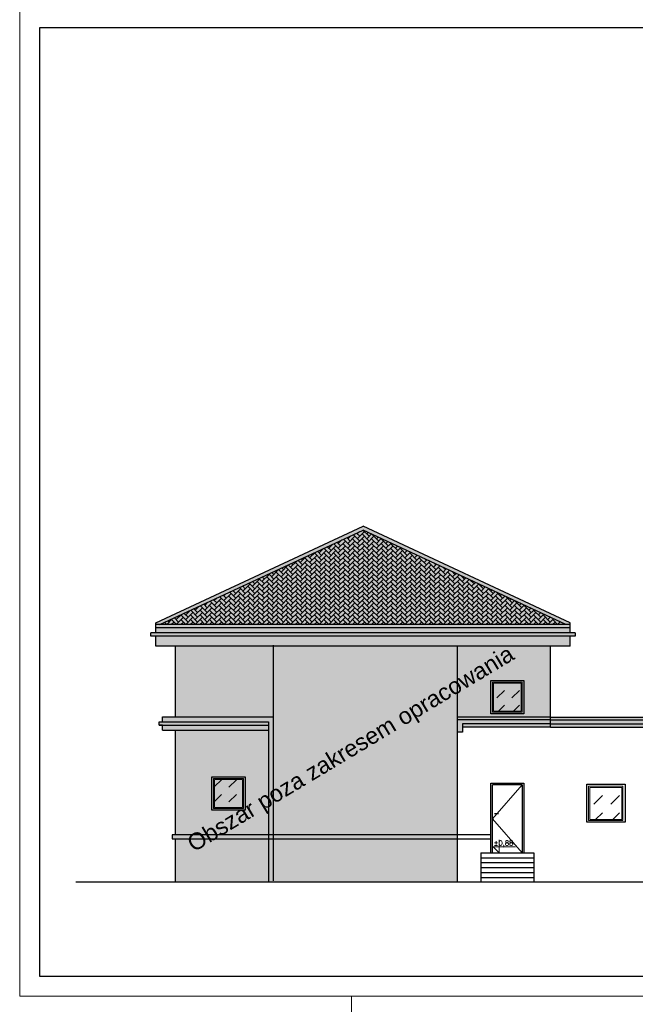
# Model space of a CAD drawing. Header units: millimetres. Extents: x 26456 to 42202, y 436 to 12316.
# Tile 9 of 36: x 26456 to 28312, y 6351 to 9321. Entities that reach past the tile are written whole.
import ezdxf

# ---------------------------------------------------------------- set-up
doc = ezdxf.new("R2010")
doc.units = ezdxf.units.MM
for name, color, linetype, lineweight in [('G-ANNO-TTLB', 6, 'Continuous', 9), ('G-ANNO-TTLB-MEDM', 33, 'Continuous', 25), ('Stolarka okienna', 140, 'Continuous', 15), ('Wypełnienie ścian', 22, 'Continuous', 9), ('Ściany', 22, 'Continuous', 30)]:
    doc.layers.add(name, color=color, linetype=linetype, lineweight=lineweight)
doc.styles.get("Standard").update_dxf_attribs({"font": 'arial.ttf'})

msp = doc.modelspace()

# ---------------------------------------------------------------- hatches: boundary and pattern name
at = {"layer": 'Wypełnienie ścian', "true_color": 0xc7c8ca}
h = msp.add_hatch(color=9, dxfattribs=at)
h.dxf.hatch_style = 1
h.paths.add_polyline_path([(27221.2, 7431.9), (26926.2, 7431.9), (26926.2, 7218.5), (27221.2, 7218.5)])
h.paths.add_polyline_path([(27776.2, 7431.9), (27221.2, 7431.9), (27221.2, 6862.8), (27776.2, 6862.8)])
h.paths.add_polyline_path([(28056.2, 7431.9), (27776.2, 7431.9), (27776.2, 7217.7), (28056.2, 7217.7)])
h.paths.add_polyline_path([(27876.4, 7328.1), (27976.4, 7328.1), (27976.4, 7228.1), (27876.4, 7228.1)], flags=16)
h.paths.add_polyline_path([(27881.4, 7323.1), (27971.4, 7323.1), (27971.4, 7233.1), (27881.4, 7233.1)], flags=0)
h.paths.add_polyline_path([(27884.4, 7320.1), (27968.4, 7320.1), (27968.4, 7236.1), (27884.4, 7236.1)], flags=0)
h.paths.add_polyline_path([(27776.2, 6850.8), (27206.2, 6850.8), (27206.2, 6720.8), (27776.2, 6720.8)])
h.paths.add_polyline_path([(27206.2, 6850.8), (26926.2, 6850.8), (26926.2, 6720.8), (27206.2, 6720.8)])
h.paths.add_polyline_path([(27206.2, 7178.5), (26926.2, 7178.5), (26926.2, 6862.8), (27206.2, 6862.8)], flags=17)
h.paths.add_polyline_path([(27010.8, 7037.6), (27035.8, 7037.6), (27135.8, 7037.6), (27160.8, 7037.6), (27160.8, 6937.6), (27135.8, 6937.6), (27135.8, 6922.6), (27035.8, 6922.6), (27035.8, 6937.6), (27010.8, 6937.6)], flags=16)
h.paths.add_polyline_path([(27035.8, 7037.6), (27135.8, 7037.6), (27135.8, 6937.6), (27035.8, 6937.6)], flags=0)
h.paths.add_polyline_path([(27040.8, 7032.6), (27130.8, 7032.6), (27130.8, 6942.6), (27040.8, 6942.6)], flags=0)
h.paths.add_polyline_path([(27043.8, 7029.6), (27127.8, 7029.6), (27127.8, 6945.6), (27043.8, 6945.6)], flags=0)
h.paths.add_polyline_path([(28116.2, 7461.8), (26866.2, 7461.8), (26866.2, 7431.9), (28116.2, 7431.9)])
h.paths.add_polyline_path([(28131.2, 7471.8), (26851.2, 7471.8), (26851.2, 7461.8), (26866.2, 7461.8), (28116.2, 7461.8), (28131.2, 7461.8)])
h.paths.add_polyline_path([(28116.2, 7486.8), (26866.2, 7486.8), (26866.2, 7471.8), (28116.2, 7471.8)])
h.paths.add_polyline_path([(28116.2, 7496.8), (26866.2, 7496.8), (26866.2, 7486.8), (28116.2, 7486.8)])
h.paths.add_polyline_path([(27491.2, 7782.2), (26879.1, 7496.8), (28103.2, 7496.8)], flags=17)
h.paths.add_polyline_path([(27491.2, 7782.2), (28103.2, 7496.8), (28116.2, 7496.8), (28116.2, 7501.8), (27491.2, 7793.3), (26866.2, 7501.8), (26866.2, 7496.8), (26879.1, 7496.8)])
h.paths.add_polyline_path([(27206.2, 6862.8), (26926.2, 6862.8), (26916.2, 6862.8), (26916.2, 6850.8), (27206.2, 6850.8)])
h.paths.add_polyline_path([(27776.2, 6862.8), (27221.2, 6862.8), (27221.2, 6850.8), (27776.2, 6850.8)])
h.paths.add_polyline_path([(27221.2, 6862.8), (27206.2, 6862.8), (27206.2, 6850.8), (27221.2, 6850.8)])
h.paths.add_polyline_path([(27221.2, 7218.5), (26926.2, 7218.5), (26886.2, 7218.5), (26886.2, 7203.5), (27206.2, 7203.5), (27206.2, 6862.8), (27221.2, 6862.8)])
h.paths.add_polyline_path([(27206.2, 7203.5), (26886.2, 7203.5), (26876.2, 7203.5), (26876.2, 7193.5), (27206.2, 7193.5)])
h.paths.add_polyline_path([(27206.2, 7193.5), (26886.2, 7193.5), (26886.2, 7178.5), (27206.2, 7178.5)])
h.paths.add_polyline_path([(27160.8, 7037.6), (27135.8, 7037.6), (27135.8, 6937.6), (27160.8, 6937.6)], flags=0)
h.paths.add_polyline_path([(27135.8, 6937.6), (27035.8, 6937.6), (27035.8, 6922.6), (27135.8, 6922.6)], flags=0)
h.paths.add_polyline_path([(27035.8, 7037.6), (27010.8, 7037.6), (27010.8, 6937.6), (27035.8, 6937.6)], flags=0)
h.paths.add_polyline_path([(27968.4, 7320.1), (27884.4, 7320.1), (27884.4, 7236.1), (27968.4, 7236.1)], flags=0)
at = {"layer": 'Wypełnienie ścian', "true_color": 0x000000}
h = msp.add_hatch(dxfattribs=at)
h.set_pattern_fill('AR-HBONE', color=18, scale=0.1)
h.set_pattern_definition([(45, (13852.701, 2094.835), (1e-15, 14.36841), [30.48, -10.16]), (135, (13859.885, 2102.019), (1e-15, 14.36841), [30.48, -10.16])])
h.paths.add_polyline_path([(27491.2, 7782.2), (26879.1, 7496.8), (28103.2, 7496.8)])
at = {"layer": 'Wypełnienie ścian', "true_color": 0xc7c8ca}
h = msp.add_hatch(color=9, dxfattribs=at)
h.dxf.hatch_style = 1
h.paths.add_polyline_path([(27968.4, 7320.1), (27884.4, 7320.1), (27884.4, 7236.1), (27968.4, 7236.1)])
h.paths.add_polyline_path([(27130.8, 7032.6), (27040.8, 7032.6), (27040.8, 6942.6), (27130.8, 6942.6)])
h.paths.add_polyline_path([(27043.8, 7029.6), (27043.8, 6945.6), (27127.8, 6945.6), (27127.8, 7029.6)], flags=16)
h.paths.add_polyline_path([(27160.8, 7037.6), (27135.8, 7037.6), (27135.8, 6937.6), (27160.8, 6937.6)])
h.paths.add_polyline_path([(27135.8, 6937.6), (27035.8, 6937.6), (27035.8, 6922.6), (27135.8, 6922.6)])
h.paths.add_polyline_path([(27035.8, 7037.6), (27010.8, 7037.6), (27010.8, 6937.6), (27035.8, 6937.6)])
h = msp.add_hatch(color=9, dxfattribs=at)
h.dxf.hatch_style = 1
h.paths.add_polyline_path([(27135.8, 7037.6), (27035.8, 7037.6), (27035.8, 6937.6), (27135.8, 6937.6)])
h.paths.add_polyline_path([(27130.8, 7032.6), (27040.8, 7032.6), (27040.8, 6942.6), (27130.8, 6942.6)], flags=16)
h.paths.add_polyline_path([(27127.8, 7029.6), (27043.8, 7029.6), (27043.8, 6945.6), (27127.8, 6945.6)], flags=0)
h.paths.add_polyline_path([(27876.4, 7228.1), (27976.4, 7228.1), (27976.4, 7328.1), (27876.4, 7328.1)])
h.paths.add_polyline_path([(27971.4, 7323.1), (27881.4, 7323.1), (27881.4, 7233.1), (27971.4, 7233.1)], flags=16)
h.paths.add_polyline_path([(27968.4, 7320.1), (27884.4, 7320.1), (27884.4, 7236.1), (27968.4, 7236.1)], flags=0)
h = msp.add_hatch(color=9, dxfattribs=at)
h.dxf.hatch_style = 1
h.paths.add_polyline_path([(27043.8, 6945.6), (27127.8, 6945.6), (27127.8, 7029.6), (27043.8, 7029.6)])
h.paths.add_polyline_path([(27971.4, 7323.1), (27881.4, 7323.1), (27881.4, 7233.1), (27971.4, 7233.1)])
h.paths.add_polyline_path([(27968.4, 7320.1), (27884.4, 7320.1), (27884.4, 7236.1), (27968.4, 7236.1)], flags=16)
h = msp.add_hatch(color=9, dxfattribs=at)
h.dxf.hatch_style = 1
h.paths.add_polyline_path([(28056.2, 7217.7), (27776.2, 7217.7), (27776.2, 7209.7), (28056.2, 7209.7)])
h.paths.add_polyline_path([(28056.2, 7209.7), (27776.2, 7209.7), (27776.2, 7172.7), (27791.2, 7172.7), (27791.2, 7197.7), (28056.2, 7197.7)])
h.paths.add_polyline_path([(28056.2, 7197.7), (27791.2, 7197.7), (27791.2, 7187.7), (28056.2, 7187.7)], flags=17)
h.paths.add_polyline_path([(29251, 7197.7), (28056.2, 7197.7), (28056.2, 7187.7), (29251, 7187.7)])
h.paths.add_polyline_path([(29251, 7209.7), (28056.2, 7209.7), (28056.2, 7197.7), (29251, 7197.7)])
h.paths.add_polyline_path([(29251, 7217.7), (28056.2, 7217.7), (28056.2, 7209.7), (29251, 7209.7)])

# ---------------------------------------------------------------- linework, layer by layer
at = {"layer": 'G-ANNO-TTLB'}
for points in [[(33456.1, 9346.5), (26456.1, 9346.5), (26456.1, 6376.5), (33456.1, 6376.5)], [(33456.1, 6376.5), (27456.1, 6376.5), (27456.1, 3406.5), (33456.1, 3406.5)]]:
    msp.add_lwpolyline(points, close=True, dxfattribs=at)
at = {"layer": 'G-ANNO-TTLB-MEDM'}
msp.add_lwpolyline([(33396.1, 9296.5), (26516.1, 9296.5), (26516.1, 6436.5), (33396.1, 6436.5)], close=True, dxfattribs=at)
at = {"layer": 'Stolarka okienna'}
for p, q in [((27901.3, 6808.8), (27901.3, 6848)), ((27901.3, 6808.8), (27883.4, 6826.7)), ((27883.4, 6826.7), (27950.6, 6826.7))]:
    msp.add_line(p, q, dxfattribs=at)
for points in [[(27976.4, 7328.1), (27876.4, 7328.1), (27876.4, 7228.1), (27976.4, 7228.1), (27976.4, 7328.1)], [(27135.8, 7037.6), (27035.8, 7037.6), (27035.8, 6937.6), (27135.8, 6937.6), (27135.8, 7037.6)]]:
    msp.add_lwpolyline(points, dxfattribs=at)
for points in [[(27971.4, 7323.1), (27881.4, 7323.1), (27881.4, 7233.1), (27971.4, 7233.1)], [(27968.4, 7320.1), (27884.4, 7320.1), (27884.4, 7236.1), (27968.4, 7236.1)], [(27130.8, 7032.6), (27040.8, 7032.6), (27040.8, 6942.6), (27130.8, 6942.6)], [(27127.8, 7029.6), (27043.8, 7029.6), (27043.8, 6945.6), (27127.8, 6945.6)], [(28274.7, 7009.3), (28171.2, 7009.3), (28171.2, 6905.8), (28274.7, 6905.8)], [(28271.3, 7005.9), (28174.7, 7005.9), (28174.7, 6909.3), (28271.3, 6909.3)]]:
    msp.add_lwpolyline(points, close=True, dxfattribs=at)
at = {"layer": 'Wypełnienie ścian', "color": 18, "linetype": 'Continuous', "true_color": 0x000000}
for p, q in [((27895.2, 7276.1), (27917.7, 7298.5)), ((27940.1, 7276.1), (27962.6, 7298.5)), ((27900.1, 7236.1), (27917.7, 7253.6)), ((27945, 7236.1), (27962.6, 7253.6)), ((27043.8, 7008.4), (27064.6, 7029.1)), ((27087, 7006.7), (27109.5, 7029.1)), ((27043.8, 6963.5), (27064.6, 6984.2)), ((27087, 6961.8), (27109.5, 6984.2)), ((28187.1, 6955.3), (28212.9, 6981.1)), ((28238.7, 6955.3), (28264.5, 6981.1)), ((28192.7, 6909.3), (28212.9, 6929.4)), ((28244.4, 6909.3), (28264.5, 6929.4))]:
    msp.add_line(p, q, dxfattribs=at)
at = {"layer": 'Wypełnienie ścian'}
for p, q in [((27971.4, 7013.9), (27881.4, 6911.3)), ((27881.4, 6911.3), (27971.4, 6808.8))]:
    msp.add_line(p, q, dxfattribs=at)
at = {"layer": 'Ściany'}
for p, q in [((27035.8, 7037.6), (27135.8, 7037.6)), ((27035.8, 6937.6), (27035.8, 7037.6)), ((27135.8, 7037.6), (27135.8, 6937.6)), ((27876.4, 6808.8), (27876.4, 7018.8)), ((27876.4, 7018.8), (27976.4, 7018.8)), ((27881.4, 6808.8), (27881.4, 7013.8)), ((27971.4, 7013.9), (27971.4, 6808.8)), ((27976.4, 7018.9), (27976.4, 6808.8)), ((27976.4, 7018.9), (27976.4, 6830.8)), ((27135.8, 6937.6), (27035.8, 6937.6)), ((27887.4, 6926.9), (27899.4, 6926.9))]:
    msp.add_line(p, q, dxfattribs=at)
for points in [[(26866.2, 7471.8), (26866.2, 7501.8), (27491.2, 7793.3)], [(26879.1, 7496.8), (27491.2, 7782.2)], [(28116.2, 7471.8), (28116.2, 7501.8), (27491.2, 7793.3)], [(28103.2, 7496.8), (28103.2, 7496.8), (27491.2, 7782.2)], [(28116.2, 7496.8), (26866.2, 7496.8)], [(28116.2, 7486.8), (26866.2, 7486.8)], [(28131.2, 7471.8), (26851.2, 7471.8)], [(26866.2, 7461.8), (26851.2, 7461.8), (26851.2, 7471.8)], [(28131.2, 7461.8), (26866.2, 7461.8)], [(26866.2, 7431.9), (26866.2, 7461.8)], [(28116.2, 7431.9), (28116.2, 7461.8)], [(28131.2, 7471.8), (28131.2, 7461.8)], [(28116.2, 7431.9), (26866.2, 7431.9)], [(26926.2, 7218.5), (26926.2, 7431.9)], [(27221.2, 6723.6), (27221.2, 7434.7)], [(27776.2, 6720.8), (27776.2, 7431.9)], [(28056.2, 7187.7), (28056.2, 7431.9)], [(27876.4, 7328.1), (27976.4, 7328.1), (27976.4, 7228.1), (27876.4, 7228.1), (27876.4, 7328.1)], [(26886.2, 7178.5), (26886.2, 7193.5), (26876.2, 7193.5), (26876.2, 7203.5), (26886.2, 7203.5), (26886.2, 7218.5)], [(26886.2, 7218.5), (27221.2, 7218.5)], [(28056.2, 7217.7), (27776.2, 7217.7)], [(28056.2, 7217.7), (29251, 7217.7)], [(26876.2, 7203.5), (27206.2, 7203.5)], [(26876.2, 7193.5), (27206.2, 7193.5)], [(27206.2, 7203.5), (27206.2, 6720.8)], [(28056.2, 7209.7), (27776.2, 7209.7)], [(28056.2, 7197.7), (27791.2, 7197.7), (27791.2, 7172.7), (27776.2, 7172.7)], [(28056.2, 7187.7), (27791.2, 7187.7)], [(28056.2, 7209.7), (29251, 7209.7)], [(28056.2, 7197.7), (29251, 7197.7)], [(28056.2, 7187.7), (29251, 7187.7)], [(26886.2, 7178.5), (27206.2, 7178.5)], [(26926.2, 6862.8), (26926.2, 7178.5)], [(27035.8, 7037.6), (27135.8, 7037.6), (27135.8, 6937.6), (27035.8, 6937.6), (27035.8, 7037.6)], [(27971.4, 7013.9), (27881.4, 7013.8)], [(27876.4, 6862.8), (26916.2, 6862.8), (26916.2, 6850.8), (27876.4, 6850.8)], [(26926.2, 6720.8), (26926.2, 6850.8)], [(27846.4, 6808.8), (28006.4, 6808.8)], [(27846.4, 6808.8), (27846.4, 6720.8)], [(28006.4, 6808.8), (28006.4, 6720.8)], [(27846.4, 6793.8), (28006.4, 6793.8)], [(27846.4, 6778.8), (28006.4, 6778.8)], [(27846.4, 6763.8), (28006.4, 6763.8)], [(27846.4, 6748.8), (28006.4, 6748.8)], [(26625.4, 6720.8), (32198.3, 6720.8)], [(27846.4, 6733.8), (28006.4, 6733.8)]]:
    msp.add_lwpolyline(points, dxfattribs=at)
msp.add_lwpolyline([(28166.2, 7015.8), (28281.2, 7015.8), (28281.2, 6900.8), (28166.2, 6900.8)], close=True, dxfattribs=at)

# ---------------------------------------------------------------- texts
at = {"layer": 'Stolarka okienna', "insert": (27885.4, 6845.4), "char_height": 15, "attachment_point": 1}
msp.add_mtext('{\\Fsimplex|c0;%%P\\Fsimplex|c238;0,88}', dxfattribs=at)
at = {"layer": 'Wypełnienie ścian', "color": 18, "true_color": 0x000000, "insert": (26955, 6852.2), "char_height": 50, "attachment_point": 1, "rotation": 31.0765}
msp.add_mtext_dynamic_manual_height_columns('{\\C1;Obszar poza zakresem opracowania}', width=2415.327, gutter_width=12.5, heights=[0], dxfattribs=at)

doc.saveas('drawing.dxf')
